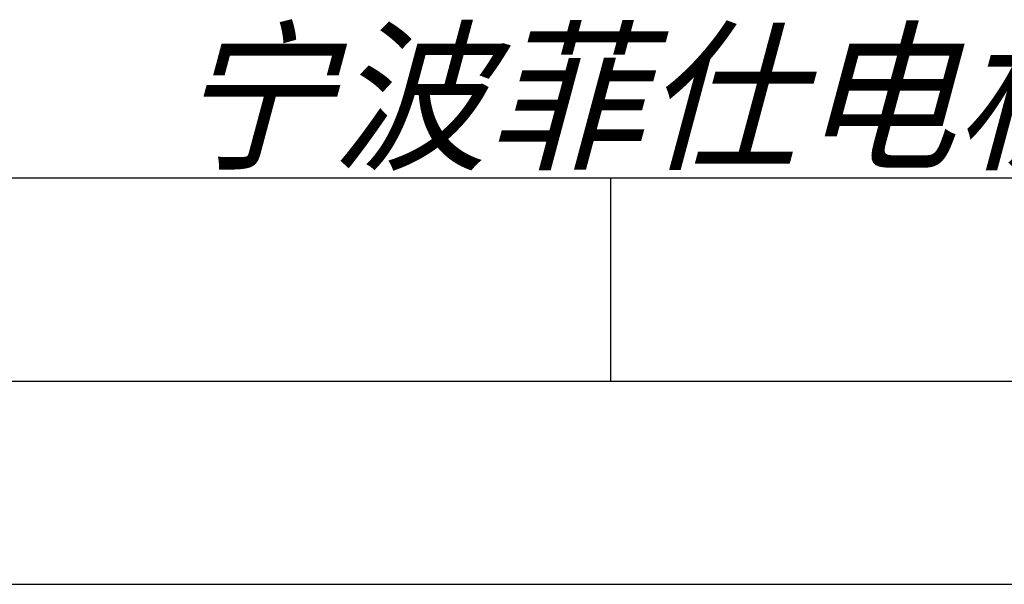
# Model space of a CAD drawing. Header units: millimetres. Extents: x -213 to 420, y -2 to 297.
# Tile 23 of 37: x 299 to 323, y 0 to 14. Entities that reach past the tile are written whole.
import ezdxf

# ---------------------------------------------------------------- set-up
doc = ezdxf.new("R2010")
doc.units = ezdxf.units.MM
doc.header["$LTSCALE"] = 23.1
doc.layers.get('0').update_dxf_attribs({"linetype": 'CONTINUOUS'})
doc.styles.add('TEXTSTYLE_7', font='txt')

# ---------------------------------------------------------------- blocks, each defined once
blk = doc.blocks.new('LOGO_PHASE_NINGBO_BL1', base_point=(320.75, 22.5))
at = {"color": 2, "linetype": 'CONTINUOUS', "style": 'TEXTSTYLE_7', "oblique": 15}
blk.add_text('宁波菲仕电机技术有限公司', height=2.9513, dxfattribs=at).set_placement((303.042, 10.5))

msp = doc.modelspace()

# ---------------------------------------------------------------- linework, layer by layer
at = {"color": 7, "linetype": 'CONTINUOUS'}
msp.add_line((25, 10), (410, 10), dxfattribs=at)
at = {"color": 2, "linetype": 'CONTINUOUS'}
for p, q in [((313.75, 5), (313.75, 10)), ((20, 5), (415, 5)), ((237.25, 0), (420, 0))]:
    msp.add_line(p, q, dxfattribs=at)

# ---------------------------------------------------------------- block references
msp.add_blockref('LOGO_PHASE_NINGBO_BL1', (320.75, 22.49989), dxfattribs=at)

doc.saveas('drawing.dxf')
